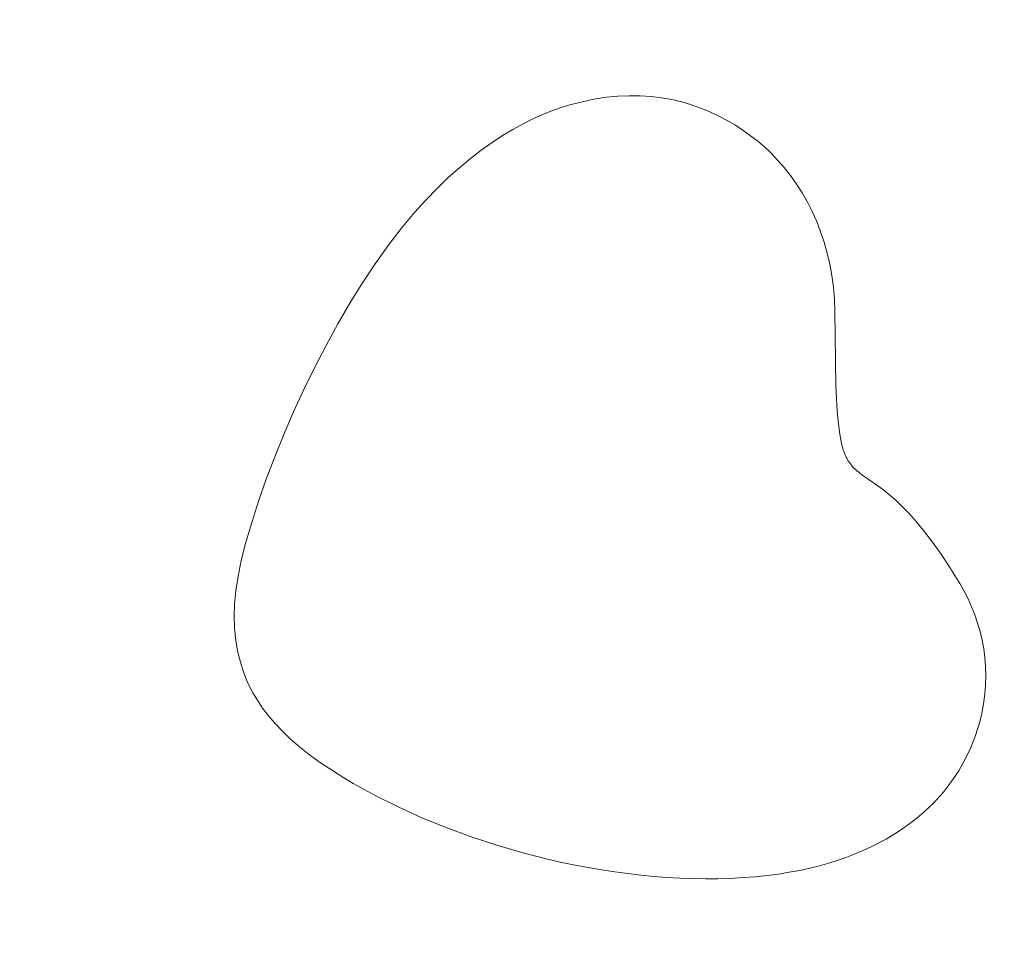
# Model space of a CAD drawing. Header units: millimetres. Extents: x -159 to 180, y -161 to 116.
# Tile 52 of 256: x -127.79 to -120.22, y -76.53 to -69.32. Entities that reach past the tile are written whole.
import ezdxf

# ---------------------------------------------------------------- set-up
doc = ezdxf.new("R2010")
doc.units = ezdxf.units.MM
doc.header["$MEASUREMENT"] = 0
doc.layers.add('Layer 1', color=7, linetype='Continuous')

msp = doc.modelspace()

# ---------------------------------------------------------------- linework, layer by layer
at = {"layer": 'Layer 1', "color": 18, "lineweight": 9}
for points, knots in [([(-158.5852, -104.074), (-158.5852, -104.074), (179.5952, -104.074), (179.5952, -104.074), (179.5952, -104.074), (179.5952, -104.074), (179.5952, 115.719), (179.5952, 115.719), (179.5952, 115.719), (179.5952, 115.719), (-158.5852, 115.719), (-158.5852, 115.719), (-158.5852, 115.719), (-158.5852, 115.719), (-158.5852, -104.074), (-158.5852, -104.074)], [0, 0, 0, 0, 0.2, 0.2, 0.2, 0.2, 0.4, 0.4, 0.4, 0.4, 0.6, 0.6, 0.6, 0.6, 1, 1, 1, 1]), ([(-53.2564, -7.5691), (-53.2564, -7.5691), (-53.2564, 0.2004), (-53.2564, 0.2004), (-53.2564, 0.2004), (-53.2564, 0.2004), (-58.1523, 0.2004), (-58.1523, 0.2004), (-58.1523, 0.2004), (-58.1523, 0.2004), (-58.1523, -2.7996), (-58.1523, -2.7996), (-58.1523, -2.7996), (-58.1523, -2.7996), (-65.8577, -2.7996), (-65.8577, -2.7996), (-65.8577, -2.7996), (-65.8577, -2.7996), (-65.8577, 0.2004), (-65.8577, 0.2004), (-65.8577, 0.2004), (-65.8577, 0.2004), (-73.8173, 0.2004), (-73.8173, 0.2004), (-73.8173, 0.2004), (-73.8173, 0.2004), (-73.8173, -2.7996), (-73.8173, -2.7996), (-73.8173, -2.7996), (-73.8173, -2.7996), (-81.5226, -2.7996), (-81.5226, -2.7996), (-81.5226, -2.7996), (-81.5226, -2.7996), (-81.5226, 0.2004), (-81.5226, 0.2004), (-81.5226, 0.2004), (-81.5226, 0.2004), (-89.4822, 0.2004), (-89.4822, 0.2004), (-89.4822, 0.2004), (-89.4822, 0.2004), (-89.4822, -2.7996), (-89.4822, -2.7996), (-89.4822, -2.7996), (-89.4822, -2.7996), (-97.1875, -2.7996), (-97.1875, -2.7996), (-97.1875, -2.7996), (-97.1875, -2.7996), (-97.1875, 0.2004), (-97.1875, 0.2004), (-97.1875, 0.2004), (-97.1875, 0.2004), (-105.1471, 0.2004), (-105.1471, 0.2004), (-105.1471, 0.2004), (-105.1471, 0.2004), (-105.1471, -2.7996), (-105.1471, -2.7996), (-105.1471, -2.7996), (-105.1471, -2.7996), (-112.8524, -2.7996), (-112.8524, -2.7996), (-112.8524, -2.7996), (-112.8524, -2.7996), (-112.8524, 0.2004), (-112.8524, 0.2004), (-112.8524, 0.2004), (-112.8524, 0.2004), (-120.812, 0.2004), (-120.812, 0.2004), (-120.812, 0.2004), (-120.812, 0.2004), (-120.812, -2.7996), (-120.812, -2.7996), (-120.812, -2.7996), (-120.812, -2.7996), (-128.5173, -2.7996), (-128.5173, -2.7996), (-128.5173, -2.7996), (-128.5173, -2.7996), (-128.5173, 0.2004), (-128.5173, 0.2004), (-128.5173, 0.2004), (-128.5173, 0.2004), (-136.4769, 0.2004), (-136.4769, 0.2004), (-136.4769, 0.2004), (-136.4769, 0.2004), (-136.4769, -2.7996), (-136.4769, -2.7996), (-136.4769, -2.7996), (-136.4769, -2.7996), (-144.1823, -2.7996), (-144.1823, -2.7996), (-144.1823, -2.7996), (-144.1823, -2.7996), (-144.1823, 0.2004), (-144.1823, 0.2004), (-144.1823, 0.2004), (-144.1823, 0.2004), (-152.0784, 0.2004), (-152.0784, 0.2004), (-152.0784, 0.2004), (-152.0784, 0.2004), (-152.0784, -7.6961), (-152.0784, -7.6961), (-152.0784, -7.6961), (-152.0784, -7.6961), (-149.0784, -7.6961), (-149.0784, -7.6961), (-149.0784, -7.6961), (-149.0784, -7.6961), (-149.0784, -15.4011), (-149.0784, -15.4011), (-149.0784, -15.4011), (-149.0784, -15.4011), (-152.0784, -15.4011), (-152.0784, -15.4011), (-152.0784, -15.4011), (-152.0784, -15.4011), (-152.0784, -23.3611), (-152.0784, -23.3611), (-152.0784, -23.3611), (-152.0784, -23.3611), (-149.0784, -23.3611), (-149.0784, -23.3611), (-149.0784, -23.3611), (-149.0784, -23.3611), (-149.0784, -31.0662), (-149.0784, -31.0662), (-149.0784, -31.0662), (-149.0784, -31.0662), (-152.0784, -31.0662), (-152.0784, -31.0662), (-152.0784, -31.0662), (-152.0784, -31.0662), (-152.0784, -39.0261), (-152.0784, -39.0261), (-152.0784, -39.0261), (-152.0784, -39.0261), (-149.0784, -39.0261), (-149.0784, -39.0261), (-149.0784, -39.0261), (-149.0784, -39.0261), (-149.0784, -46.7312), (-149.0784, -46.7312), (-149.0784, -46.7312), (-149.0784, -46.7312), (-152.0784, -46.7312), (-152.0784, -46.7312), (-152.0784, -46.7312), (-152.0784, -46.7312), (-152.0784, -54.6912), (-152.0784, -54.6912), (-152.0784, -54.6912), (-152.0784, -54.6912), (-149.0784, -54.6912), (-149.0784, -54.6912), (-149.0784, -54.6912), (-149.0784, -54.6912), (-149.0784, -62.3963), (-149.0784, -62.3963), (-149.0784, -62.3963), (-149.0784, -62.3963), (-152.0784, -62.3963), (-152.0784, -62.3963), (-152.0784, -62.3963), (-152.0784, -62.3963), (-152.0784, -70.3552), (-152.0784, -70.3552), (-152.0784, -70.3552), (-152.0784, -70.3552), (-149.0784, -70.3552), (-149.0784, -70.3552), (-149.0784, -70.3552), (-149.0784, -70.3552), (-149.0784, -78.0613), (-149.0784, -78.0613), (-149.0784, -78.0613), (-149.0784, -78.0613), (-152.0784, -78.0613), (-152.0784, -78.0613), (-152.0784, -78.0613), (-152.0784, -78.0613), (-152.0784, -86.0203), (-152.0784, -86.0203), (-152.0784, -86.0203), (-152.0784, -86.0203), (-149.0784, -86.0203), (-149.0784, -86.0203), (-149.0784, -86.0203), (-149.0784, -86.0203), (-149.0784, -93.7263), (-149.0784, -93.7263), (-149.0784, -93.7263), (-149.0784, -93.7263), (-152.0784, -93.7263), (-152.0784, -93.7263), (-152.0784, -93.7263), (-152.0784, -93.7263), (-152.0784, -101.6218), (-152.0784, -101.6218), (-152.0784, -101.6218), (-152.0784, -101.6218), (-144.1823, -101.6218), (-144.1823, -101.6218), (-144.1823, -101.6218), (-144.1823, -101.6218), (-144.1823, -98.6218), (-144.1823, -98.6218), (-144.1823, -98.6218), (-144.1823, -98.6218), (-136.4769, -98.6218), (-136.4769, -98.6218), (-136.4769, -98.6218), (-136.4769, -98.6218), (-136.4769, -101.6218), (-136.4769, -101.6218), (-136.4769, -101.6218), (-136.4769, -101.6218), (-128.5173, -101.6218), (-128.5173, -101.6218), (-128.5173, -101.6218), (-128.5173, -101.6218), (-128.5173, -98.6218), (-128.5173, -98.6218), (-128.5173, -98.6218), (-128.5173, -98.6218), (-120.812, -98.6218), (-120.812, -98.6218), (-120.812, -98.6218), (-120.812, -98.6218), (-120.812, -101.6218), (-120.812, -101.6218), (-120.812, -101.6218), (-120.812, -101.6218), (-112.8524, -101.6218), (-112.8524, -101.6218), (-112.8524, -101.6218), (-112.8524, -101.6218), (-112.8524, -98.6218), (-112.8524, -98.6218), (-112.8524, -98.6218), (-112.8524, -98.6218), (-105.1471, -98.6218), (-105.1471, -98.6218), (-105.1471, -98.6218), (-105.1471, -98.6218), (-105.1471, -101.6218), (-105.1471, -101.6218), (-105.1471, -101.6218), (-105.1471, -101.6218), (-97.1875, -101.6218), (-97.1875, -101.6218), (-97.1875, -101.6218), (-97.1875, -101.6218), (-97.1875, -98.6218), (-97.1875, -98.6218), (-97.1875, -98.6218), (-97.1875, -98.6218), (-89.4822, -98.6218), (-89.4822, -98.6218), (-89.4822, -98.6218), (-89.4822, -98.6218), (-89.4822, -101.6218), (-89.4822, -101.6218), (-89.4822, -101.6218), (-89.4822, -101.6218), (-81.5226, -101.6218), (-81.5226, -101.6218), (-81.5226, -101.6218), (-81.5226, -101.6218), (-81.5226, -98.6218), (-81.5226, -98.6218), (-81.5226, -98.6218), (-81.5226, -98.6218), (-73.8173, -98.6218), (-73.8173, -98.6218), (-73.8173, -98.6218), (-73.8173, -98.6218), (-73.8173, -101.6218), (-73.8173, -101.6218), (-73.8173, -101.6218), (-73.8173, -101.6218), (-65.8577, -101.6218), (-65.8577, -101.6218), (-65.8577, -101.6218), (-65.8577, -101.6218), (-65.8577, -98.6218), (-65.8577, -98.6218), (-65.8577, -98.6218), (-65.8577, -98.6218), (-58.1523, -98.6218), (-58.1523, -98.6218), (-58.1523, -98.6218), (-58.1523, -98.6218), (-58.1523, -101.6218), (-58.1523, -101.6218), (-58.1523, -101.6218), (-58.1523, -101.6218), (-53.2564, -101.6218), (-53.2564, -101.6218), (-53.2564, -101.6218), (-53.2564, -101.6218), (-53.2564, -93.8533), (-53.2564, -93.8533), (-53.2564, -93.8533), (-53.2564, -93.8533), (-50.2564, -93.8533), (-50.2564, -93.8533), (-50.2564, -93.8533), (-50.2564, -93.8533), (-50.2564, -85.8933), (-50.2564, -85.8933), (-50.2564, -85.8933), (-50.2564, -85.8933), (-53.2564, -85.8933), (-53.2564, -85.8933), (-53.2564, -85.8933), (-53.2564, -85.8933), (-53.2564, -78.1882), (-53.2564, -78.1882), (-53.2564, -78.1882), (-53.2564, -78.1882), (-50.2564, -78.1882), (-50.2564, -78.1882), (-50.2564, -78.1882), (-50.2564, -78.1882), (-50.2564, -70.2283), (-50.2564, -70.2283), (-50.2564, -70.2283), (-50.2564, -70.2283), (-53.2564, -70.2283), (-53.2564, -70.2283), (-53.2564, -70.2283), (-53.2564, -70.2283), (-53.2564, -62.5232), (-53.2564, -62.5232), (-53.2564, -62.5232), (-53.2564, -62.5232), (-50.2564, -62.5232), (-50.2564, -62.5232), (-50.2564, -62.5232), (-50.2564, -62.5232), (-50.2564, -54.5632), (-50.2564, -54.5632), (-50.2564, -54.5632), (-50.2564, -54.5632), (-53.2564, -54.5632), (-53.2564, -54.5632), (-53.2564, -54.5632), (-53.2564, -54.5632), (-53.2564, -46.8582), (-53.2564, -46.8582), (-53.2564, -46.8582), (-53.2564, -46.8582), (-50.2564, -46.8582), (-50.2564, -46.8582), (-50.2564, -46.8582), (-50.2564, -46.8582), (-50.2564, -38.8982), (-50.2564, -38.8982), (-50.2564, -38.8982), (-50.2564, -38.8982), (-53.2564, -38.8982), (-53.2564, -38.8982), (-53.2564, -38.8982), (-53.2564, -38.8982), (-53.2564, -31.1931), (-53.2564, -31.1931), (-53.2564, -31.1931), (-53.2564, -31.1931), (-50.2564, -31.1931), (-50.2564, -31.1931), (-50.2564, -31.1931), (-50.2564, -31.1931), (-50.2564, -23.2341), (-50.2564, -23.2341), (-50.2564, -23.2341), (-50.2564, -23.2341), (-53.2564, -23.2341), (-53.2564, -23.2341), (-53.2564, -23.2341), (-53.2564, -23.2341), (-53.2564, -15.5281), (-53.2564, -15.5281), (-53.2564, -15.5281), (-53.2564, -15.5281), (-50.2564, -15.5281), (-50.2564, -15.5281), (-50.2564, -15.5281), (-50.2564, -15.5281), (-50.2564, -7.5691), (-50.2564, -7.5691), (-50.2564, -7.5691), (-50.2564, -7.5691), (-53.2564, -7.5691), (-53.2564, -7.5691)], [0, 0, 0, 0, 0.009901, 0.009901, 0.009901, 0.009901, 0.019802, 0.019802, 0.019802, 0.019802, 0.029703, 0.029703, 0.029703, 0.029703, 0.039604, 0.039604, 0.039604, 0.039604, 0.049505, 0.049505, 0.049505, 0.049505, 0.059406, 0.059406, 0.059406, 0.059406, 0.069307, 0.069307, 0.069307, 0.069307, 0.079208, 0.079208, 0.079208, 0.079208, 0.089109, 0.089109, 0.089109, 0.089109, 0.09901, 0.09901, 0.09901, 0.09901, 0.108911, 0.108911, 0.108911, 0.108911, 0.118812, 0.118812, 0.118812, 0.118812, 0.128713, 0.128713, 0.128713, 0.128713, 0.138614, 0.138614, 0.138614, 0.138614, 0.148515, 0.148515, 0.148515, 0.148515, 0.158416, 0.158416, 0.158416, 0.158416, 0.168317, 0.168317, 0.168317, 0.168317, 0.178218, 0.178218, 0.178218, 0.178218, 0.188119, 0.188119, 0.188119, 0.188119, 0.19802, 0.19802, 0.19802, 0.19802, 0.207921, 0.207921, 0.207921, 0.207921, 0.217822, 0.217822, 0.217822, 0.217822, 0.227723, 0.227723, 0.227723, 0.227723, 0.237624, 0.237624, 0.237624, 0.237624, 0.247525, 0.247525, 0.247525, 0.247525, 0.257426, 0.257426, 0.257426, 0.257426, 0.267327, 0.267327, 0.267327, 0.267327, 0.277228, 0.277228, 0.277228, 0.277228, 0.287129, 0.287129, 0.287129, 0.287129, 0.29703, 0.29703, 0.29703, 0.29703, 0.306931, 0.306931, 0.306931, 0.306931, 0.316832, 0.316832, 0.316832, 0.316832, 0.326733, 0.326733, 0.326733, 0.326733, 0.336634, 0.336634, 0.336634, 0.336634, 0.346535, 0.346535, 0.346535, 0.346535, 0.356436, 0.356436, 0.356436, 0.356436, 0.366337, 0.366337, 0.366337, 0.366337, 0.376238, 0.376238, 0.376238, 0.376238, 0.386139, 0.386139, 0.386139, 0.386139, 0.39604, 0.39604, 0.39604, 0.39604, 0.405941, 0.405941, 0.405941, 0.405941, 0.415842, 0.415842, 0.415842, 0.415842, 0.425743, 0.425743, 0.425743, 0.425743, 0.435644, 0.435644, 0.435644, 0.435644, 0.445545, 0.445545, 0.445545, 0.445545, 0.455446, 0.455446, 0.455446, 0.455446, 0.465347, 0.465347, 0.465347, 0.465347, 0.475248, 0.475248, 0.475248, 0.475248, 0.485149, 0.485149, 0.485149, 0.485149, 0.49505, 0.49505, 0.49505, 0.49505, 0.50495, 0.50495, 0.50495, 0.50495, 0.514851, 0.514851, 0.514851, 0.514851, 0.524752, 0.524752, 0.524752, 0.524752, 0.534653, 0.534653, 0.534653, 0.534653, 0.544554, 0.544554, 0.544554, 0.544554, 0.554455, 0.554455, 0.554455, 0.554455, 0.564356, 0.564356, 0.564356, 0.564356, 0.574257, 0.574257, 0.574257, 0.574257, 0.584158, 0.584158, 0.584158, 0.584158, 0.594059, 0.594059, 0.594059, 0.594059, 0.60396, 0.60396, 0.60396, 0.60396, 0.613861, 0.613861, 0.613861, 0.613861, 0.623762, 0.623762, 0.623762, 0.623762, 0.633663, 0.633663, 0.633663, 0.633663, 0.643564, 0.643564, 0.643564, 0.643564, 0.653465, 0.653465, 0.653465, 0.653465, 0.663366, 0.663366, 0.663366, 0.663366, 0.673267, 0.673267, 0.673267, 0.673267, 0.683168, 0.683168, 0.683168, 0.683168, 0.693069, 0.693069, 0.693069, 0.693069, 0.70297, 0.70297, 0.70297, 0.70297, 0.712871, 0.712871, 0.712871, 0.712871, 0.722772, 0.722772, 0.722772, 0.722772, 0.732673, 0.732673, 0.732673, 0.732673, 0.742574, 0.742574, 0.742574, 0.742574, 0.752475, 0.752475, 0.752475, 0.752475, 0.762376, 0.762376, 0.762376, 0.762376, 0.772277, 0.772277, 0.772277, 0.772277, 0.782178, 0.782178, 0.782178, 0.782178, 0.792079, 0.792079, 0.792079, 0.792079, 0.80198, 0.80198, 0.80198, 0.80198, 0.811881, 0.811881, 0.811881, 0.811881, 0.821782, 0.821782, 0.821782, 0.821782, 0.831683, 0.831683, 0.831683, 0.831683, 0.841584, 0.841584, 0.841584, 0.841584, 0.851485, 0.851485, 0.851485, 0.851485, 0.861386, 0.861386, 0.861386, 0.861386, 0.871287, 0.871287, 0.871287, 0.871287, 0.881188, 0.881188, 0.881188, 0.881188, 0.891089, 0.891089, 0.891089, 0.891089, 0.90099, 0.90099, 0.90099, 0.90099, 0.910891, 0.910891, 0.910891, 0.910891, 0.920792, 0.920792, 0.920792, 0.920792, 0.930693, 0.930693, 0.930693, 0.930693, 0.940594, 0.940594, 0.940594, 0.940594, 0.950495, 0.950495, 0.950495, 0.950495, 0.960396, 0.960396, 0.960396, 0.960396, 0.970297, 0.970297, 0.970297, 0.970297, 0.980198, 0.980198, 0.980198, 0.980198, 1, 1, 1, 1]), ([(-121.1244, -75.6296), (-121.1244, -75.6296), (-121.2401, -75.6896), (-121.2401, -75.6896), (-121.2401, -75.6896), (-121.2401, -75.6896), (-121.3006, -75.7175), (-121.3006, -75.7175), (-121.3006, -75.7175), (-121.3006, -75.7175), (-121.3632, -75.744), (-121.3632, -75.744), (-121.3632, -75.744), (-121.3632, -75.744), (-121.428, -75.7691), (-121.428, -75.7691), (-121.428, -75.7691), (-121.428, -75.7691), (-121.495, -75.7926), (-121.495, -75.7926), (-121.495, -75.7926), (-121.495, -75.7926), (-121.5645, -75.8146), (-121.5645, -75.8146), (-121.5645, -75.8146), (-121.5645, -75.8146), (-121.6366, -75.8349), (-121.6366, -75.8349), (-121.6366, -75.8349), (-121.6366, -75.8349), (-121.7114, -75.8535), (-121.7114, -75.8535), (-121.7114, -75.8535), (-121.7114, -75.8535), (-121.7891, -75.8704), (-121.7891, -75.8704), (-121.7891, -75.8704), (-121.7891, -75.8704), (-121.8698, -75.8855), (-121.8698, -75.8855), (-121.8698, -75.8855), (-121.8698, -75.8855), (-121.9537, -75.8987), (-121.9537, -75.8987), (-121.9537, -75.8987), (-121.9537, -75.8987), (-122.0408, -75.91), (-122.0408, -75.91), (-122.0408, -75.91), (-122.0408, -75.91), (-122.1314, -75.9194), (-122.1314, -75.9194), (-122.1314, -75.9194), (-122.1314, -75.9194), (-122.2256, -75.9267), (-122.2256, -75.9267), (-122.2256, -75.9267), (-122.2256, -75.9267), (-122.3235, -75.9319), (-122.3235, -75.9319), (-122.3235, -75.9319), (-122.3235, -75.9319), (-122.4192, -75.9348), (-122.4192, -75.9348), (-122.4192, -75.9348), (-122.4192, -75.9348), (-122.516, -75.9355), (-122.516, -75.9355), (-122.516, -75.9355), (-122.516, -75.9355), (-122.6138, -75.934), (-122.6138, -75.934), (-122.6138, -75.934), (-122.6138, -75.934), (-122.7123, -75.9305), (-122.7123, -75.9305), (-122.7123, -75.9305), (-122.7123, -75.9305), (-122.8116, -75.9249), (-122.8116, -75.9249), (-122.8116, -75.9249), (-122.8116, -75.9249), (-122.9116, -75.9172), (-122.9116, -75.9172), (-122.9116, -75.9172), (-122.9116, -75.9172), (-123.012, -75.9075), (-123.012, -75.9075), (-123.012, -75.9075), (-123.012, -75.9075), (-123.1129, -75.8958), (-123.1129, -75.8958), (-123.1129, -75.8958), (-123.1129, -75.8958), (-123.2141, -75.8822), (-123.2141, -75.8822), (-123.2141, -75.8822), (-123.2141, -75.8822), (-123.3155, -75.8667), (-123.3155, -75.8667), (-123.3155, -75.8667), (-123.3155, -75.8667), (-123.417, -75.8492), (-123.417, -75.8492), (-123.417, -75.8492), (-123.417, -75.8492), (-123.5185, -75.8299), (-123.5185, -75.8299), (-123.5185, -75.8299), (-123.5185, -75.8299), (-123.6199, -75.8088), (-123.6199, -75.8088), (-123.6199, -75.8088), (-123.6199, -75.8088), (-123.7211, -75.7859), (-123.7211, -75.7859), (-123.7211, -75.7859), (-123.7211, -75.7859), (-123.9224, -75.7348), (-123.9224, -75.7348), (-123.9224, -75.7348), (-123.9224, -75.7348), (-124.1217, -75.677), (-124.1217, -75.677), (-124.1217, -75.677), (-124.1217, -75.677), (-124.318, -75.6126), (-124.318, -75.6126), (-124.318, -75.6126), (-124.318, -75.6126), (-124.5105, -75.5419), (-124.5105, -75.5419), (-124.5105, -75.5419), (-124.5105, -75.5419), (-124.6984, -75.4652), (-124.6984, -75.4652), (-124.6984, -75.4652), (-124.6984, -75.4652), (-124.8808, -75.3827), (-124.8808, -75.3827), (-124.8808, -75.3827), (-124.8808, -75.3827), (-125.057, -75.2948), (-125.057, -75.2948), (-125.057, -75.2948), (-125.057, -75.2948), (-125.226, -75.2015), (-125.226, -75.2015), (-125.226, -75.2015), (-125.226, -75.2015), (-125.3076, -75.153), (-125.3076, -75.153), (-125.3076, -75.153), (-125.3076, -75.153), (-125.387, -75.1033), (-125.387, -75.1033), (-125.387, -75.1033), (-125.387, -75.1033), (-125.4787, -75.042), (-125.4787, -75.042), (-125.4787, -75.042), (-125.4787, -75.042), (-125.5627, -74.9811), (-125.5627, -74.9811), (-125.5627, -74.9811), (-125.5627, -74.9811), (-125.6394, -74.9205), (-125.6394, -74.9205), (-125.6394, -74.9205), (-125.6394, -74.9205), (-125.7091, -74.8601), (-125.7091, -74.8601), (-125.7091, -74.8601), (-125.7091, -74.8601), (-125.7721, -74.8), (-125.7721, -74.8), (-125.7721, -74.8), (-125.7721, -74.8), (-125.8287, -74.7402), (-125.8287, -74.7402), (-125.8287, -74.7402), (-125.8287, -74.7402), (-125.8794, -74.6806), (-125.8794, -74.6806), (-125.8794, -74.6806), (-125.8794, -74.6806), (-125.9244, -74.6212), (-125.9244, -74.6212), (-125.9244, -74.6212), (-125.9244, -74.6212), (-125.9641, -74.5621), (-125.9641, -74.5621), (-125.9641, -74.5621), (-125.9641, -74.5621), (-125.9989, -74.5032), (-125.9989, -74.5032), (-125.9989, -74.5032), (-125.9989, -74.5032), (-126.029, -74.4444), (-126.029, -74.4444), (-126.029, -74.4444), (-126.029, -74.4444), (-126.0548, -74.3859), (-126.0548, -74.3859), (-126.0548, -74.3859), (-126.0548, -74.3859), (-126.0766, -74.3275), (-126.0766, -74.3275), (-126.0766, -74.3275), (-126.0766, -74.3275), (-126.0948, -74.2692), (-126.0948, -74.2692), (-126.0948, -74.2692), (-126.0948, -74.2692), (-126.1098, -74.2111), (-126.1098, -74.2111), (-126.1098, -74.2111), (-126.1098, -74.2111), (-126.1218, -74.1531), (-126.1218, -74.1531), (-126.1218, -74.1531), (-126.1218, -74.1531), (-126.1329, -74.0804), (-126.1329, -74.0804), (-126.1329, -74.0804), (-126.1329, -74.0804), (-126.14, -74.0015), (-126.14, -74.0015), (-126.14, -74.0015), (-126.14, -74.0015), (-126.1424, -73.9156), (-126.1424, -73.9156), (-126.1424, -73.9156), (-126.1424, -73.9156), (-126.1393, -73.822), (-126.1393, -73.822), (-126.1393, -73.822), (-126.1393, -73.822), (-126.1297, -73.7198), (-126.1297, -73.7198), (-126.1297, -73.7198), (-126.1297, -73.7198), (-126.113, -73.6083), (-126.113, -73.6083), (-126.113, -73.6083), (-126.113, -73.6083), (-126.0884, -73.4867), (-126.0884, -73.4867), (-126.0884, -73.4867), (-126.0884, -73.4867), (-126.0549, -73.3543), (-126.0549, -73.3543), (-126.0549, -73.3543), (-126.0549, -73.3543), (-126.0081, -73.1939), (-126.0081, -73.1939), (-126.0081, -73.1939), (-126.0081, -73.1939), (-125.9549, -73.0289), (-125.9549, -73.0289), (-125.9549, -73.0289), (-125.9549, -73.0289), (-125.8957, -72.8604), (-125.8957, -72.8604), (-125.8957, -72.8604), (-125.8957, -72.8604), (-125.8308, -72.6892), (-125.8308, -72.6892), (-125.8308, -72.6892), (-125.8308, -72.6892), (-125.7607, -72.5165), (-125.7607, -72.5165), (-125.7607, -72.5165), (-125.7607, -72.5165), (-125.6857, -72.3433), (-125.6857, -72.3433), (-125.6857, -72.3433), (-125.6857, -72.3433), (-125.6063, -72.1705), (-125.6063, -72.1705), (-125.6063, -72.1705), (-125.6063, -72.1705), (-125.5228, -71.9993), (-125.5228, -71.9993), (-125.5228, -71.9993), (-125.5228, -71.9993), (-125.4357, -71.8307), (-125.4357, -71.8307), (-125.4357, -71.8307), (-125.4357, -71.8307), (-125.3453, -71.6657), (-125.3453, -71.6657), (-125.3453, -71.6657), (-125.3453, -71.6657), (-125.2519, -71.5052), (-125.2519, -71.5052), (-125.2519, -71.5052), (-125.2519, -71.5052), (-125.1561, -71.3505), (-125.1561, -71.3505), (-125.1561, -71.3505), (-125.1561, -71.3505), (-125.0582, -71.2023), (-125.0582, -71.2023), (-125.0582, -71.2023), (-125.0582, -71.2023), (-124.9586, -71.0619), (-124.9586, -71.0619), (-124.9586, -71.0619), (-124.9586, -71.0619), (-124.8576, -70.9303), (-124.8576, -70.9303), (-124.8576, -70.9303), (-124.8576, -70.9303), (-124.7557, -70.8084), (-124.7557, -70.8084), (-124.7557, -70.8084), (-124.7557, -70.8084), (-124.6684, -70.7121), (-124.6684, -70.7121), (-124.6684, -70.7121), (-124.6684, -70.7121), (-124.5816, -70.6227), (-124.5816, -70.6227), (-124.5816, -70.6227), (-124.5816, -70.6227), (-124.4952, -70.5398), (-124.4952, -70.5398), (-124.4952, -70.5398), (-124.4952, -70.5398), (-124.4096, -70.4633), (-124.4096, -70.4633), (-124.4096, -70.4633), (-124.4096, -70.4633), (-124.3248, -70.393), (-124.3248, -70.393), (-124.3248, -70.393), (-124.3248, -70.393), (-124.241, -70.3286), (-124.241, -70.3286), (-124.241, -70.3286), (-124.241, -70.3286), (-124.1584, -70.2699), (-124.1584, -70.2699), (-124.1584, -70.2699), (-124.1584, -70.2699), (-124.0772, -70.2167), (-124.0772, -70.2167), (-124.0772, -70.2167), (-124.0772, -70.2167), (-123.9974, -70.1688), (-123.9974, -70.1688), (-123.9974, -70.1688), (-123.9974, -70.1688), (-123.9194, -70.1259), (-123.9194, -70.1259), (-123.9194, -70.1259), (-123.9194, -70.1259), (-123.8431, -70.0879), (-123.8431, -70.0879), (-123.8431, -70.0879), (-123.8431, -70.0879), (-123.7689, -70.0545), (-123.7689, -70.0545), (-123.7689, -70.0545), (-123.7689, -70.0545), (-123.6968, -70.0256), (-123.6968, -70.0256), (-123.6968, -70.0256), (-123.6968, -70.0256), (-123.6271, -70.0009), (-123.6271, -70.0009), (-123.6271, -70.0009), (-123.6271, -70.0009), (-123.5598, -69.9801), (-123.5598, -69.9801), (-123.5598, -69.9801), (-123.5598, -69.9801), (-123.4952, -69.9631), (-123.4952, -69.9631), (-123.4952, -69.9631), (-123.4952, -69.9631), (-123.3743, -69.9367), (-123.3743, -69.9367), (-123.3743, -69.9367), (-123.3743, -69.9367), (-123.2766, -69.921), (-123.2766, -69.921), (-123.2766, -69.921), (-123.2766, -69.921), (-123.1898, -69.9129), (-123.1898, -69.9129), (-123.1898, -69.9129), (-123.1898, -69.9129), (-123.1014, -69.9094), (-123.1014, -69.9094), (-123.1014, -69.9094), (-123.1014, -69.9094), (-123.0171, -69.91), (-123.0171, -69.91), (-123.0171, -69.91), (-123.0171, -69.91), (-122.9345, -69.9153), (-122.9345, -69.9153), (-122.9345, -69.9153), (-122.9345, -69.9153), (-122.8538, -69.9252), (-122.8538, -69.9252), (-122.8538, -69.9252), (-122.8538, -69.9252), (-122.775, -69.9394), (-122.775, -69.9394), (-122.775, -69.9394), (-122.775, -69.9394), (-122.6982, -69.9577), (-122.6982, -69.9577), (-122.6982, -69.9577), (-122.6982, -69.9577), (-122.6236, -69.9797), (-122.6236, -69.9797), (-122.6236, -69.9797), (-122.6236, -69.9797), (-122.5511, -70.0052), (-122.5511, -70.0052), (-122.5511, -70.0052), (-122.5511, -70.0052), (-122.481, -70.0339), (-122.481, -70.0339), (-122.481, -70.0339), (-122.481, -70.0339), (-122.4132, -70.0657), (-122.4132, -70.0657), (-122.4132, -70.0657), (-122.4132, -70.0657), (-122.348, -70.1001), (-122.348, -70.1001), (-122.348, -70.1001), (-122.348, -70.1001), (-122.2853, -70.1371), (-122.2853, -70.1371), (-122.2853, -70.1371), (-122.2853, -70.1371), (-122.2252, -70.1762), (-122.2252, -70.1762), (-122.2252, -70.1762), (-122.2252, -70.1762), (-122.1679, -70.2172), (-122.1679, -70.2172), (-122.1679, -70.2172), (-122.1679, -70.2172), (-122.1134, -70.2599), (-122.1134, -70.2599), (-122.1134, -70.2599), (-122.1134, -70.2599), (-122.0619, -70.3041), (-122.0619, -70.3041), (-122.0619, -70.3041), (-122.0619, -70.3041), (-122.0133, -70.3494), (-122.0133, -70.3494), (-122.0133, -70.3494), (-122.0133, -70.3494), (-121.9596, -70.4045), (-121.9596, -70.4045), (-121.9596, -70.4045), (-121.9596, -70.4045), (-121.9084, -70.463), (-121.9084, -70.463), (-121.9084, -70.463), (-121.9084, -70.463), (-121.8597, -70.5246), (-121.8597, -70.5246), (-121.8597, -70.5246), (-121.8597, -70.5246), (-121.8137, -70.5894), (-121.8137, -70.5894), (-121.8137, -70.5894), (-121.8137, -70.5894), (-121.7705, -70.6572), (-121.7705, -70.6572), (-121.7705, -70.6572), (-121.7705, -70.6572), (-121.7302, -70.7279), (-121.7302, -70.7279), (-121.7302, -70.7279), (-121.7302, -70.7279), (-121.6931, -70.8013), (-121.6931, -70.8013), (-121.6931, -70.8013), (-121.6931, -70.8013), (-121.6591, -70.8774), (-121.6591, -70.8774), (-121.6591, -70.8774), (-121.6591, -70.8774), (-121.6286, -70.9561), (-121.6286, -70.9561), (-121.6286, -70.9561), (-121.6286, -70.9561), (-121.6014, -71.0372), (-121.6014, -71.0372), (-121.6014, -71.0372), (-121.6014, -71.0372), (-121.5779, -71.1206), (-121.5779, -71.1206), (-121.5779, -71.1206), (-121.5779, -71.1206), (-121.5582, -71.2063), (-121.5582, -71.2063), (-121.5582, -71.2063), (-121.5582, -71.2063), (-121.5423, -71.2941), (-121.5423, -71.2941), (-121.5423, -71.2941), (-121.5423, -71.2941), (-121.5304, -71.3839), (-121.5304, -71.3839), (-121.5304, -71.3839), (-121.5304, -71.3839), (-121.5227, -71.4756), (-121.5227, -71.4756), (-121.5227, -71.4756), (-121.5227, -71.4756), (-121.5192, -71.5691), (-121.5192, -71.5691), (-121.5192, -71.5691), (-121.5192, -71.5691), (-121.511, -72.1365), (-121.511, -72.1365), (-121.511, -72.1365), (-121.511, -72.1365), (-121.5066, -72.242), (-121.5066, -72.242), (-121.5066, -72.242), (-121.5066, -72.242), (-121.501, -72.3338), (-121.501, -72.3338), (-121.501, -72.3338), (-121.501, -72.3338), (-121.4941, -72.4148), (-121.4941, -72.4148), (-121.4941, -72.4148), (-121.4941, -72.4148), (-121.4814, -72.5145), (-121.4814, -72.5145), (-121.4814, -72.5145), (-121.4814, -72.5145), (-121.4644, -72.5994), (-121.4644, -72.5994), (-121.4644, -72.5994), (-121.4644, -72.5994), (-121.4612, -72.6111), (-121.4612, -72.6111), (-121.4612, -72.6111), (-121.4612, -72.6111), (-121.458, -72.6218), (-121.458, -72.6218), (-121.458, -72.6218), (-121.458, -72.6218), (-121.4546, -72.6336), (-121.4546, -72.6336), (-121.4546, -72.6336), (-121.4546, -72.6336), (-121.4511, -72.6443), (-121.4511, -72.6443), (-121.4511, -72.6443), (-121.4511, -72.6443), (-121.4475, -72.6541), (-121.4475, -72.6541), (-121.4475, -72.6541), (-121.4475, -72.6541), (-121.4399, -72.6736), (-121.4399, -72.6736), (-121.4399, -72.6736), (-121.4399, -72.6736), (-121.4359, -72.6824), (-121.4359, -72.6824), (-121.4359, -72.6824), (-121.4359, -72.6824), (-121.4318, -72.6912), (-121.4318, -72.6912), (-121.4318, -72.6912), (-121.4318, -72.6912), (-121.4276, -72.699), (-121.4276, -72.699), (-121.4276, -72.699), (-121.4276, -72.699), (-121.4232, -72.7078), (-121.4232, -72.7078), (-121.4232, -72.7078), (-121.4232, -72.7078), (-121.4187, -72.7156), (-121.4187, -72.7156), (-121.4187, -72.7156), (-121.4187, -72.7156), (-121.4141, -72.7224), (-121.4141, -72.7224), (-121.4141, -72.7224), (-121.4141, -72.7224), (-121.3916, -72.7537), (-121.3916, -72.7537), (-121.3916, -72.7537), (-121.3916, -72.7537), (-121.3801, -72.7676), (-121.3801, -72.7676), (-121.3801, -72.7676), (-121.3801, -72.7676), (-121.3602, -72.7859), (-121.3602, -72.7859), (-121.3602, -72.7859), (-121.3602, -72.7859), (-121.354, -72.7918), (-121.354, -72.7918), (-121.354, -72.7918), (-121.354, -72.7918), (-121.3477, -72.7976), (-121.3477, -72.7976), (-121.3477, -72.7976), (-121.3477, -72.7976), (-121.3412, -72.8025), (-121.3412, -72.8025), (-121.3412, -72.8025), (-121.3412, -72.8025), (-121.3276, -72.8132), (-121.3276, -72.8132), (-121.3276, -72.8132), (-121.3276, -72.8132), (-121.3135, -72.824), (-121.3135, -72.824), (-121.3135, -72.824), (-121.3135, -72.824), (-121.1952, -72.906), (-121.1952, -72.906), (-121.1952, -72.906), (-121.1952, -72.906), (-121.1453, -72.9433), (-121.1453, -72.9433), (-121.1453, -72.9433), (-121.1453, -72.9433), (-121.0966, -72.9826), (-121.0966, -72.9826), (-121.0966, -72.9826), (-121.0966, -72.9826), (-121.048, -73.0251), (-121.048, -73.0251), (-121.048, -73.0251), (-121.048, -73.0251), (-120.9987, -73.0724), (-120.9987, -73.0724), (-120.9987, -73.0724), (-120.9987, -73.0724), (-120.9478, -73.1256), (-120.9478, -73.1256), (-120.9478, -73.1256), (-120.9478, -73.1256), (-120.8944, -73.1862), (-120.8944, -73.1862), (-120.8944, -73.1862), (-120.8944, -73.1862), (-120.8376, -73.2554), (-120.8376, -73.2554), (-120.8376, -73.2554), (-120.8376, -73.2554), (-120.7765, -73.3347), (-120.7765, -73.3347), (-120.7765, -73.3347), (-120.7765, -73.3347), (-120.7074, -73.4304), (-120.7074, -73.4304), (-120.7074, -73.4304), (-120.7074, -73.4304), (-120.6343, -73.5398), (-120.6343, -73.5398), (-120.6343, -73.5398), (-120.6343, -73.5398), (-120.5569, -73.6629), (-120.5569, -73.6629), (-120.5569, -73.6629), (-120.5569, -73.6629), (-120.5243, -73.722), (-120.5243, -73.722), (-120.5243, -73.722), (-120.5243, -73.722), (-120.4942, -73.7821), (-120.4942, -73.7821), (-120.4942, -73.7821), (-120.4942, -73.7821), (-120.4668, -73.8433), (-120.4668, -73.8433), (-120.4668, -73.8433), (-120.4668, -73.8433), (-120.4421, -73.9055), (-120.4421, -73.9055), (-120.4421, -73.9055), (-120.4421, -73.9055), (-120.4204, -73.9687), (-120.4204, -73.9687), (-120.4204, -73.9687), (-120.4204, -73.9687), (-120.4017, -74.033), (-120.4017, -74.033), (-120.4017, -74.033), (-120.4017, -74.033), (-120.3861, -74.0984), (-120.3861, -74.0984), (-120.3861, -74.0984), (-120.3861, -74.0984), (-120.3739, -74.1649), (-120.3739, -74.1649), (-120.3739, -74.1649), (-120.3739, -74.1649), (-120.3649, -74.2325), (-120.3649, -74.2325), (-120.3649, -74.2325), (-120.3649, -74.2325), (-120.3595, -74.3012), (-120.3595, -74.3012), (-120.3595, -74.3012), (-120.3595, -74.3012), (-120.3577, -74.3711), (-120.3577, -74.3711), (-120.3577, -74.3711), (-120.3577, -74.3711), (-120.3597, -74.4422), (-120.3597, -74.4422), (-120.3597, -74.4422), (-120.3597, -74.4422), (-120.3655, -74.5144), (-120.3655, -74.5144), (-120.3655, -74.5144), (-120.3655, -74.5144), (-120.3753, -74.5879), (-120.3753, -74.5879), (-120.3753, -74.5879), (-120.3753, -74.5879), (-120.3891, -74.6626), (-120.3891, -74.6626), (-120.3891, -74.6626), (-120.3891, -74.6626), (-120.4072, -74.7385), (-120.4072, -74.7385), (-120.4072, -74.7385), (-120.4072, -74.7385), (-120.4206, -74.7852), (-120.4206, -74.7852), (-120.4206, -74.7852), (-120.4206, -74.7852), (-120.4358, -74.8318), (-120.4358, -74.8318), (-120.4358, -74.8318), (-120.4358, -74.8318), (-120.472, -74.9243), (-120.472, -74.9243), (-120.472, -74.9243), (-120.472, -74.9243), (-120.5155, -75.0152), (-120.5155, -75.0152), (-120.5155, -75.0152), (-120.5155, -75.0152), (-120.566, -75.1038), (-120.566, -75.1038), (-120.566, -75.1038), (-120.566, -75.1038), (-120.6232, -75.1893), (-120.6232, -75.1893), (-120.6232, -75.1893), (-120.6232, -75.1893), (-120.6867, -75.2708), (-120.6867, -75.2708), (-120.6867, -75.2708), (-120.6867, -75.2708), (-120.7562, -75.3477), (-120.7562, -75.3477), (-120.7562, -75.3477), (-120.7562, -75.3477), (-120.8314, -75.4192), (-120.8314, -75.4192), (-120.8314, -75.4192), (-120.8314, -75.4192), (-120.8894, -75.4687), (-120.8894, -75.4687), (-120.8894, -75.4687), (-120.8894, -75.4687), (-120.953, -75.5183), (-120.953, -75.5183), (-120.953, -75.5183), (-120.953, -75.5183), (-121.029, -75.571), (-121.029, -75.571), (-121.029, -75.571), (-121.029, -75.571), (-121.1244, -75.6296), (-121.1244, -75.6296)], [0, 0, 0, 0, 0.005025, 0.005025, 0.005025, 0.005025, 0.01005, 0.01005, 0.01005, 0.01005, 0.015075, 0.015075, 0.015075, 0.015075, 0.020101, 0.020101, 0.020101, 0.020101, 0.025126, 0.025126, 0.025126, 0.025126, 0.030151, 0.030151, 0.030151, 0.030151, 0.035176, 0.035176, 0.035176, 0.035176, 0.040201, 0.040201, 0.040201, 0.040201, 0.045226, 0.045226, 0.045226, 0.045226, 0.050251, 0.050251, 0.050251, 0.050251, 0.055276, 0.055276, 0.055276, 0.055276, 0.060302, 0.060302, 0.060302, 0.060302, 0.065327, 0.065327, 0.065327, 0.065327, 0.070352, 0.070352, 0.070352, 0.070352, 0.075377, 0.075377, 0.075377, 0.075377, 0.080402, 0.080402, 0.080402, 0.080402, 0.085427, 0.085427, 0.085427, 0.085427, 0.090452, 0.090452, 0.090452, 0.090452, 0.095477, 0.095477, 0.095477, 0.095477, 0.100503, 0.100503, 0.100503, 0.100503, 0.105528, 0.105528, 0.105528, 0.105528, 0.110553, 0.110553, 0.110553, 0.110553, 0.115578, 0.115578, 0.115578, 0.115578, 0.120603, 0.120603, 0.120603, 0.120603, 0.125628, 0.125628, 0.125628, 0.125628, 0.130653, 0.130653, 0.130653, 0.130653, 0.135678, 0.135678, 0.135678, 0.135678, 0.140704, 0.140704, 0.140704, 0.140704, 0.145729, 0.145729, 0.145729, 0.145729, 0.150754, 0.150754, 0.150754, 0.150754, 0.155779, 0.155779, 0.155779, 0.155779, 0.160804, 0.160804, 0.160804, 0.160804, 0.165829, 0.165829, 0.165829, 0.165829, 0.170854, 0.170854, 0.170854, 0.170854, 0.175879, 0.175879, 0.175879, 0.175879, 0.180905, 0.180905, 0.180905, 0.180905, 0.18593, 0.18593, 0.18593, 0.18593, 0.190955, 0.190955, 0.190955, 0.190955, 0.19598, 0.19598, 0.19598, 0.19598, 0.201005, 0.201005, 0.201005, 0.201005, 0.20603, 0.20603, 0.20603, 0.20603, 0.211055, 0.211055, 0.211055, 0.211055, 0.21608, 0.21608, 0.21608, 0.21608, 0.221106, 0.221106, 0.221106, 0.221106, 0.226131, 0.226131, 0.226131, 0.226131, 0.231156, 0.231156, 0.231156, 0.231156, 0.236181, 0.236181, 0.236181, 0.236181, 0.241206, 0.241206, 0.241206, 0.241206, 0.246231, 0.246231, 0.246231, 0.246231, 0.251256, 0.251256, 0.251256, 0.251256, 0.256281, 0.256281, 0.256281, 0.256281, 0.261307, 0.261307, 0.261307, 0.261307, 0.266332, 0.266332, 0.266332, 0.266332, 0.271357, 0.271357, 0.271357, 0.271357, 0.276382, 0.276382, 0.276382, 0.276382, 0.281407, 0.281407, 0.281407, 0.281407, 0.286432, 0.286432, 0.286432, 0.286432, 0.291457, 0.291457, 0.291457, 0.291457, 0.296482, 0.296482, 0.296482, 0.296482, 0.301508, 0.301508, 0.301508, 0.301508, 0.306533, 0.306533, 0.306533, 0.306533, 0.311558, 0.311558, 0.311558, 0.311558, 0.316583, 0.316583, 0.316583, 0.316583, 0.321608, 0.321608, 0.321608, 0.321608, 0.326633, 0.326633, 0.326633, 0.326633, 0.331658, 0.331658, 0.331658, 0.331658, 0.336683, 0.336683, 0.336683, 0.336683, 0.341709, 0.341709, 0.341709, 0.341709, 0.346734, 0.346734, 0.346734, 0.346734, 0.351759, 0.351759, 0.351759, 0.351759, 0.356784, 0.356784, 0.356784, 0.356784, 0.361809, 0.361809, 0.361809, 0.361809, 0.366834, 0.366834, 0.366834, 0.366834, 0.371859, 0.371859, 0.371859, 0.371859, 0.376884, 0.376884, 0.376884, 0.376884, 0.38191, 0.38191, 0.38191, 0.38191, 0.386935, 0.386935, 0.386935, 0.386935, 0.39196, 0.39196, 0.39196, 0.39196, 0.396985, 0.396985, 0.396985, 0.396985, 0.40201, 0.40201, 0.40201, 0.40201, 0.407035, 0.407035, 0.407035, 0.407035, 0.41206, 0.41206, 0.41206, 0.41206, 0.417085, 0.417085, 0.417085, 0.417085, 0.422111, 0.422111, 0.422111, 0.422111, 0.427136, 0.427136, 0.427136, 0.427136, 0.432161, 0.432161, 0.432161, 0.432161, 0.437186, 0.437186, 0.437186, 0.437186, 0.442211, 0.442211, 0.442211, 0.442211, 0.447236, 0.447236, 0.447236, 0.447236, 0.452261, 0.452261, 0.452261, 0.452261, 0.457286, 0.457286, 0.457286, 0.457286, 0.462312, 0.462312, 0.462312, 0.462312, 0.467337, 0.467337, 0.467337, 0.467337, 0.472362, 0.472362, 0.472362, 0.472362, 0.477387, 0.477387, 0.477387, 0.477387, 0.482412, 0.482412, 0.482412, 0.482412, 0.487437, 0.487437, 0.487437, 0.487437, 0.492462, 0.492462, 0.492462, 0.492462, 0.497487, 0.497487, 0.497487, 0.497487, 0.502513, 0.502513, 0.502513, 0.502513, 0.507538, 0.507538, 0.507538, 0.507538, 0.512563, 0.512563, 0.512563, 0.512563, 0.517588, 0.517588, 0.517588, 0.517588, 0.522613, 0.522613, 0.522613, 0.522613, 0.527638, 0.527638, 0.527638, 0.527638, 0.532663, 0.532663, 0.532663, 0.532663, 0.537688, 0.537688, 0.537688, 0.537688, 0.542714, 0.542714, 0.542714, 0.542714, 0.547739, 0.547739, 0.547739, 0.547739, 0.552764, 0.552764, 0.552764, 0.552764, 0.557789, 0.557789, 0.557789, 0.557789, 0.562814, 0.562814, 0.562814, 0.562814, 0.567839, 0.567839, 0.567839, 0.567839, 0.572864, 0.572864, 0.572864, 0.572864, 0.577889, 0.577889, 0.577889, 0.577889, 0.582915, 0.582915, 0.582915, 0.582915, 0.58794, 0.58794, 0.58794, 0.58794, 0.592965, 0.592965, 0.592965, 0.592965, 0.59799, 0.59799, 0.59799, 0.59799, 0.603015, 0.603015, 0.603015, 0.603015, 0.60804, 0.60804, 0.60804, 0.60804, 0.613065, 0.613065, 0.613065, 0.613065, 0.61809, 0.61809, 0.61809, 0.61809, 0.623116, 0.623116, 0.623116, 0.623116, 0.628141, 0.628141, 0.628141, 0.628141, 0.633166, 0.633166, 0.633166, 0.633166, 0.638191, 0.638191, 0.638191, 0.638191, 0.643216, 0.643216, 0.643216, 0.643216, 0.648241, 0.648241, 0.648241, 0.648241, 0.653266, 0.653266, 0.653266, 0.653266, 0.658291, 0.658291, 0.658291, 0.658291, 0.663317, 0.663317, 0.663317, 0.663317, 0.668342, 0.668342, 0.668342, 0.668342, 0.673367, 0.673367, 0.673367, 0.673367, 0.678392, 0.678392, 0.678392, 0.678392, 0.683417, 0.683417, 0.683417, 0.683417, 0.688442, 0.688442, 0.688442, 0.688442, 0.693467, 0.693467, 0.693467, 0.693467, 0.698492, 0.698492, 0.698492, 0.698492, 0.703518, 0.703518, 0.703518, 0.703518, 0.708543, 0.708543, 0.708543, 0.708543, 0.713568, 0.713568, 0.713568, 0.713568, 0.718593, 0.718593, 0.718593, 0.718593, 0.723618, 0.723618, 0.723618, 0.723618, 0.728643, 0.728643, 0.728643, 0.728643, 0.733668, 0.733668, 0.733668, 0.733668, 0.738693, 0.738693, 0.738693, 0.738693, 0.743719, 0.743719, 0.743719, 0.743719, 0.748744, 0.748744, 0.748744, 0.748744, 0.753769, 0.753769, 0.753769, 0.753769, 0.758794, 0.758794, 0.758794, 0.758794, 0.763819, 0.763819, 0.763819, 0.763819, 0.768844, 0.768844, 0.768844, 0.768844, 0.773869, 0.773869, 0.773869, 0.773869, 0.778894, 0.778894, 0.778894, 0.778894, 0.78392, 0.78392, 0.78392, 0.78392, 0.788945, 0.788945, 0.788945, 0.788945, 0.79397, 0.79397, 0.79397, 0.79397, 0.798995, 0.798995, 0.798995, 0.798995, 0.80402, 0.80402, 0.80402, 0.80402, 0.809045, 0.809045, 0.809045, 0.809045, 0.81407, 0.81407, 0.81407, 0.81407, 0.819095, 0.819095, 0.819095, 0.819095, 0.824121, 0.824121, 0.824121, 0.824121, 0.829146, 0.829146, 0.829146, 0.829146, 0.834171, 0.834171, 0.834171, 0.834171, 0.839196, 0.839196, 0.839196, 0.839196, 0.844221, 0.844221, 0.844221, 0.844221, 0.849246, 0.849246, 0.849246, 0.849246, 0.854271, 0.854271, 0.854271, 0.854271, 0.859296, 0.859296, 0.859296, 0.859296, 0.864322, 0.864322, 0.864322, 0.864322, 0.869347, 0.869347, 0.869347, 0.869347, 0.874372, 0.874372, 0.874372, 0.874372, 0.879397, 0.879397, 0.879397, 0.879397, 0.884422, 0.884422, 0.884422, 0.884422, 0.889447, 0.889447, 0.889447, 0.889447, 0.894472, 0.894472, 0.894472, 0.894472, 0.899497, 0.899497, 0.899497, 0.899497, 0.904523, 0.904523, 0.904523, 0.904523, 0.909548, 0.909548, 0.909548, 0.909548, 0.914573, 0.914573, 0.914573, 0.914573, 0.919598, 0.919598, 0.919598, 0.919598, 0.924623, 0.924623, 0.924623, 0.924623, 0.929648, 0.929648, 0.929648, 0.929648, 0.934673, 0.934673, 0.934673, 0.934673, 0.939698, 0.939698, 0.939698, 0.939698, 0.944724, 0.944724, 0.944724, 0.944724, 0.949749, 0.949749, 0.949749, 0.949749, 0.954774, 0.954774, 0.954774, 0.954774, 0.959799, 0.959799, 0.959799, 0.959799, 0.964824, 0.964824, 0.964824, 0.964824, 0.969849, 0.969849, 0.969849, 0.969849, 0.974874, 0.974874, 0.974874, 0.974874, 0.979899, 0.979899, 0.979899, 0.979899, 0.984925, 0.984925, 0.984925, 0.984925, 0.98995, 0.98995, 0.98995, 0.98995, 1, 1, 1, 1])]:
    msp.add_open_spline(points, degree=3, knots=knots, dxfattribs=at)

doc.saveas('drawing.dxf')
